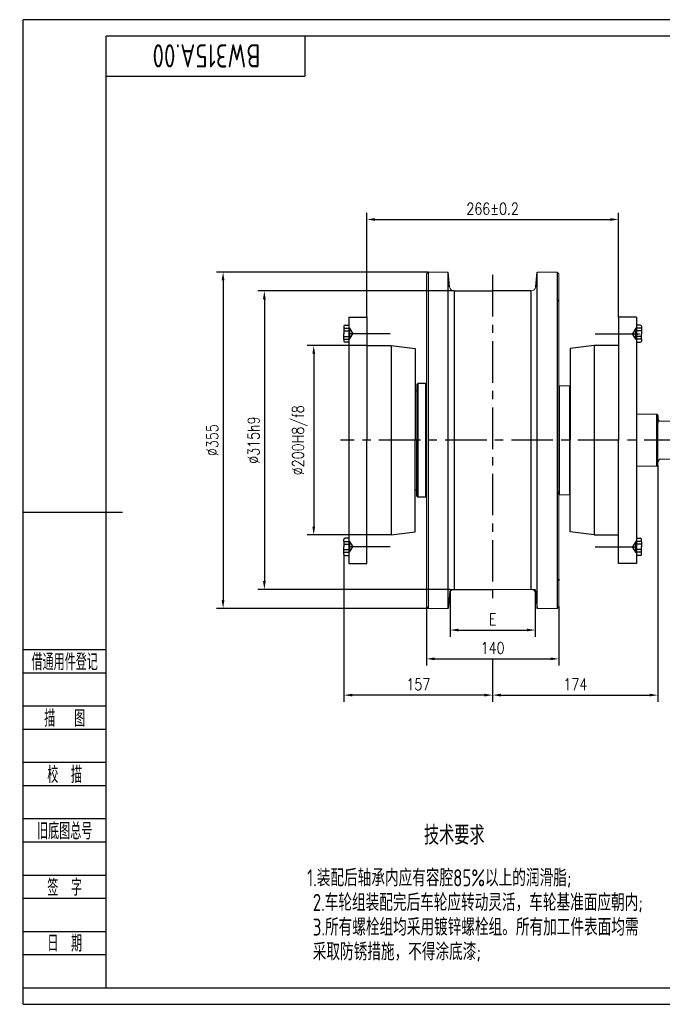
# Model space of a CAD drawing. Header units: millimetres. Extents: x -91 to 1382, y -18 to 1022.
# Tile 1 of 9: x -91 to 588, y -18 to 1022. Entities that reach past the tile are written whole.
import ezdxf
from ezdxf.enums import TextEntityAlignment as Align

# ---------------------------------------------------------------- set-up
doc = ezdxf.new("R2010")
doc.units = ezdxf.units.MM
doc.header["$LTSCALE"] = 35
for name, pattern in [('CENTER', [2, 1.25, -0.25, 0.25, -0.25]), ('DASHED', [0.75, 0.5, -0.25]), ('PHANTOM', [2.5, 1.25, -0.25, 0.25, -0.25, 0.25, -0.25])]:
    doc.linetypes.add(name, pattern=pattern)
for name, color, linetype in [('1轮廓实线层', 7, 'Continuous'), ('2细线层', 4, 'Continuous'), ('3中心线层', 1, 'CENTER'), ('4虚线层', 6, 'DASHED'), ('6文字层', 3, 'Continuous'), ('7标注层', 4, 'Continuous'), ('9双点划线层', 6, 'PHANTOM'), ('图框层', 7, 'Continuous')]:
    doc.layers.add(name, color=color, linetype=linetype)
doc.styles.add('PC_TEXTSTYLE', font='isocp.shx', dxfattribs={"width": 0.8, "bigfont": 'hzfs.shx'})
doc.styles.add('TH_GBDIM', font='romans.shx', dxfattribs={"width": 0.8, "bigfont": 'gbcbig.shx'})
doc.dimstyles.new('TH_GBDIM', dxfattribs={"dimscale": 3.5, "dimtxt": 3.5, "dimasz": 2.5, "dimexe": 2, "dimexo": 0, "dimgap": 1.5, "dimtad": 1, "dimdec": 0, "dimzin": 12, "dimdsep": 46, "dimtxsty": 'TH_GBDIM', "dimcen": 2.5, "dimclrd": 130, "dimclre": 130, "dimclrt": 3, "dimadec": 0, "dimazin": 0, "dimtfac": 0.714286, "dimtdec": 0, "dimtmove": 0, "dimatfit": 3, "dimfxl": 1, "dimtzin": 0, "dimlwd": -1, "dimlwe": -1, "dimarcsym": 0})

# ---------------------------------------------------------------- blocks, each defined once
blk = doc.blocks.new('*D5')
at = {"layer": '1轮廓实线层', "color": 130}
for p, q in [((363.3, 420.5), (363.3, 370.6)), ((453.3, 420.5), (453.3, 370.6)), ((372.1, 377.6), (444.5, 377.6))]:
    blk.add_line(p, q, dxfattribs=at)
for points in [[(372.1, 379.1), (372.1, 376.2), (363.3, 377.6)], [(444.5, 379.1), (444.5, 376.2), (453.3, 377.6)]]:
    blk.add_solid(points, dxfattribs=at)
at = {"layer": 'Defpoints', "color": 0}
for p in [(363.3, 420.5), (453.3, 420.5), (453.3, 377.6)]:
    blk.add_point(p, dxfattribs=at)
at = {"layer": '1轮廓实线层', "color": 3, "insert": (408.3, 389), "char_height": 12.25, "attachment_point": 5, "style": 'TH_GBDIM'}
blk.add_mtext('{E}{}{}', dxfattribs=at)
blk = doc.blocks.new('*D6')
at = {"layer": '1轮廓实线层', "color": 130}
for p, q in [((338.3, 402.5), (338.3, 340.2)), ((478.3, 402.5), (478.3, 340.2)), ((347.1, 347.2), (469.6, 347.2))]:
    blk.add_line(p, q, dxfattribs=at)
for points in [[(347.1, 348.7), (347.1, 345.8), (338.3, 347.2)], [(469.6, 348.7), (469.6, 345.8), (478.3, 347.2)]]:
    blk.add_solid(points, dxfattribs=at)
at = {"layer": 'Defpoints', "color": 0}
for p in [(338.3, 402.5), (478.3, 402.5), (478.3, 347.2)]:
    blk.add_point(p, dxfattribs=at)
at = {"layer": '1轮廓实线层', "color": 3, "insert": (408.3, 358.6), "char_height": 12.25, "attachment_point": 5, "style": 'TH_GBDIM'}
blk.add_mtext('140', dxfattribs=at)
blk = doc.blocks.new('*D7')
at = {"layer": '1轮廓实线层', "color": 130}
for p, q in [((582.8, 551.5), (582.8, 301.9)), ((408.3, 347.2), (408.3, 301.9)), ((417.1, 308.9), (574.1, 308.9))]:
    blk.add_line(p, q, dxfattribs=at)
for points in [[(417.1, 310.4), (417.1, 307.5), (408.3, 308.9)], [(574.1, 310.4), (574.1, 307.5), (582.8, 308.9)]]:
    blk.add_solid(points, dxfattribs=at)
at = {"layer": 'Defpoints', "color": 0}
for p in [(582.8, 551.5), (408.3, 347.2), (582.8, 308.9)]:
    blk.add_point(p, dxfattribs=at)
at = {"layer": '1轮廓实线层', "color": 3, "insert": (495.6, 320.3), "char_height": 12.25, "attachment_point": 5, "style": 'TH_GBDIM'}
blk.add_mtext('174', dxfattribs=at)
blk = doc.blocks.new('*D8')
at = {"layer": '1轮廓实线层', "color": 130}
for p, q in [((251.2, 457.7), (251.2, 301.9)), ((408.3, 347.2), (408.3, 301.9)), ((399.6, 308.9), (260, 308.9))]:
    blk.add_line(p, q, dxfattribs=at)
for points in [[(260, 310.4), (260, 307.5), (251.2, 308.9)], [(399.6, 310.4), (399.6, 307.5), (408.3, 308.9)]]:
    blk.add_solid(points, dxfattribs=at)
at = {"layer": 'Defpoints', "color": 0}
for p in [(251.2, 457.7), (408.3, 347.2), (251.2, 308.9)]:
    blk.add_point(p, dxfattribs=at)
at = {"layer": '1轮廓实线层', "color": 3, "insert": (329.8, 320.3), "char_height": 12.25, "attachment_point": 5, "style": 'TH_GBDIM'}
blk.add_mtext('157', dxfattribs=at)
blk = doc.blocks.new('*D11')
at = {"layer": '1轮廓实线层', "color": 130}
for p, q in [((275.3, 678), (212.3, 678)), ((219.3, 669.3), (219.3, 486.8)), ((275.3, 478), (212.3, 478))]:
    blk.add_line(p, q, dxfattribs=at)
for points in [[(217.9, 669.3), (220.8, 669.3), (219.3, 678)], [(217.9, 486.8), (220.8, 486.8), (219.3, 478)]]:
    blk.add_solid(points, dxfattribs=at)
at = {"layer": 'Defpoints', "color": 0}
for p in [(275.3, 678), (219.3, 478), (275.3, 478)]:
    blk.add_point(p, dxfattribs=at)
at = {"layer": '1轮廓实线层', "color": 3, "insert": (204.7, 578), "char_height": 12.25, "attachment_point": 5, "rotation": 90, "style": 'TH_GBDIM'}
blk.add_mtext('{%%c200}{}{H8/f8}', dxfattribs=at)
blk = doc.blocks.new('*D12')
at = {"layer": '1轮廓实线层', "color": 130}
for p, q in [((367.8, 735.6), (160.2, 735.6)), ((167.2, 726.9), (167.2, 429.3)), ((363.3, 420.5), (160.2, 420.5))]:
    blk.add_line(p, q, dxfattribs=at)
for points in [[(165.7, 726.9), (168.6, 726.9), (167.2, 735.6)], [(165.7, 429.3), (168.6, 429.3), (167.2, 420.5)]]:
    blk.add_solid(points, dxfattribs=at)
at = {"layer": 'Defpoints', "color": 0}
for p in [(367.8, 735.6), (167.2, 420.5), (363.3, 420.5)]:
    blk.add_point(p, dxfattribs=at)
at = {"layer": '1轮廓实线层', "color": 3, "insert": (155.8, 578.1), "char_height": 12.25, "attachment_point": 5, "rotation": 90, "style": 'TH_GBDIM'}
blk.add_mtext('{%%c315}{}{h9}', dxfattribs=at)
blk = doc.blocks.new('*D13')
at = {"layer": '1轮廓实线层', "color": 130}
for p, q in [((340.3, 755.6), (116.6, 755.6)), ((123.6, 746.9), (123.6, 409.3)), ((340.3, 400.5), (116.6, 400.5))]:
    blk.add_line(p, q, dxfattribs=at)
for points in [[(122.1, 746.9), (125, 746.9), (123.6, 755.6)], [(122.1, 409.3), (125, 409.3), (123.6, 400.5)]]:
    blk.add_solid(points, dxfattribs=at)
at = {"layer": 'Defpoints', "color": 0}
for p in [(340.3, 755.6), (123.6, 400.5), (340.3, 400.5)]:
    blk.add_point(p, dxfattribs=at)
at = {"layer": '1轮廓实线层', "color": 3, "insert": (112.2, 578.1), "char_height": 12.25, "attachment_point": 5, "rotation": 90, "style": 'TH_GBDIM'}
blk.add_mtext('{%%c355}{}{}', dxfattribs=at)
blk = doc.blocks.new('*D14')
at = {"layer": '1轮廓实线层', "color": 130}
for p, q in [((275.3, 708), (275.3, 818.1)), ((284.1, 811.1), (532.6, 811.1)), ((541.3, 708), (541.3, 818.1))]:
    blk.add_line(p, q, dxfattribs=at)
for points in [[(284.1, 812.5), (284.1, 809.6), (275.3, 811.1)], [(532.6, 812.5), (532.6, 809.6), (541.3, 811.1)]]:
    blk.add_solid(points, dxfattribs=at)
at = {"layer": 'Defpoints', "color": 0}
for p in [(541.3, 811.1), (275.3, 708), (541.3, 708)]:
    blk.add_point(p, dxfattribs=at)
at = {"layer": '1轮廓实线层', "color": 3, "insert": (408.3, 822.4), "char_height": 12.25, "attachment_point": 5, "style": 'TH_GBDIM'}
blk.add_mtext('{266}{}{%%p0.2}', dxfattribs=at)
blk = doc.blocks.new('PC_FJL_BLOCK')
at = {"layer": '2细线层'}
for p, q in [((-25, 102), (0, 102)), ((-25, 95), (0, 95)), ((-25, 85), (0, 85)), ((-25, 78), (0, 78)), ((-25, 68), (0, 68)), ((-25, 61), (0, 61)), ((-25, 51), (0, 51)), ((-25, 44), (0, 44)), ((-25, 34), (0, 34)), ((-25, 27), (0, 27)), ((-25, 17), (0, 17)), ((-25, 10), (0, 10)), ((-25, 0), (0, 0))]:
    blk.add_line(p, q, dxfattribs=at)
at = {"layer": '6文字层', "color": 3, "style": 'PC_TEXTSTYLE'}
for s, width, p in [('借通用件登记', 0.667, (-12.5, 98.5)), ('描   图', 0.6667, (-12.5, 81.5)), ('校  描', 0.667, (-12.5, 64.5)), ('旧底图总号', 0.667, (-12.5, 47.5)), ('签  字', 0.667, (-12.5, 30.5)), ('日  期', 0.667, (-12.49, 13.6))]:
    blk.add_text(s, height=5, dxfattribs=dict(at, width=width)).set_placement(p, align=Align.MIDDLE)
at = {"layer": '6文字层', "style": 'PC_TEXTSTYLE'}
for tag, width, p, p2 in [('借通用件登记', 0.671328, (-23.44, 86.36), (-1.25, 86.36)), ('描图', 2.120922, (-23.44, 69.36), (-1.25, 69.36)), ('校图', 2.149976, (-23.75, 52.06), (-1.25, 52.06)), ('旧底图总号', 0.761452, (-22.84, 35.67), (-1.86, 35.67)), ('签字', 2.026939, (-23.14, 18.37), (-1.56, 18.37)), ('日期', 1.89999, (-22.84, 1.37), (-2.17, 1.37))]:
    blk.add_attdef(tag, text='', height=5, dxfattribs=dict(at, width=width)).set_placement(p, p2, align=Align.FIT)
blk = doc.blocks.new('PC_TYDH_BLOCK')
at = {"layer": '2细线层', "linetype": 'Continuous'}
for p in [(60, 0), (0, -12)]:
    blk.add_line(p, (60, -12), dxfattribs=at)
at = {"layer": '6文字层', "style": 'PC_TEXTSTYLE', "width": 1.815486}
blk.add_attdef('图样代号', text='', height=7, rotation=180, dxfattribs=at).set_placement((58.24, -2.4), (2.35, -2.4), align=Align.FIT)

msp = doc.modelspace()

# ---------------------------------------------------------------- linework, layer by layer
at = {"color": 7, "linetype": 'Continuous', "lineweight": 15}
for p, q in [((340.3, 755.6), (338.3, 753.6)), ((338.3, 753.6), (338.3, 578)), ((361.2, 755.6), (340.3, 755.6)), ((455.5, 755.6), (476.3, 755.6)), ((478.3, 753.6), (476.3, 755.6)), ((478.3, 753.6), (478.3, 724.9)), ((478.3, 578), (478.3, 724.9)), ((478.8, 635.5), (478.3, 635)), ((478.3, 635), (478.3, 635)), ((478.8, 635.5), (489.8, 635.5)), ((490.3, 635), (489.8, 635.5)), ((560.8, 605.5), (581.8, 605.5)), ((737.8, 598), (585.8, 598)), ((338.3, 402.5), (338.3, 578)), ((478.3, 578), (478.3, 431.1)), ((585.8, 558), (737.8, 558)), ((560.8, 550.5), (581.8, 550.5)), ((478.8, 520.5), (478.3, 521)), ((478.3, 521), (478.3, 521)), ((478.8, 520.5), (489.8, 520.5)), ((490.3, 521), (489.8, 520.5)), ((478.3, 429.8), (478.3, 402.5)), ((453.3, 420.5), (408.3, 420.5)), ((340.3, 400.5), (338.3, 402.5)), ((361.2, 400.5), (340.3, 400.5)), ((476.3, 400.5), (455.4, 400.5)), ((478.3, 402.5), (476.3, 400.5))]:
    msp.add_line(p, q, dxfattribs=at)
for p, q in [((340.3, 755.6), (338.3, 753.6)), ((367.8, 735.6), (408.3, 735.6)), ((448.8, 735.6), (408.3, 735.6)), ((256.3, 708), (275.3, 708)), ((275.3, 708), (275.3, 578)), ((560.3, 708), (541.3, 708)), ((301.1, 678), (326.3, 674.8)), ((515.6, 678), (490.3, 674.8)), ((326.3, 674.8), (326.3, 578)), ((490.3, 674.8), (490.3, 578)), ((328.3, 637), (329.3, 638)), ((328.3, 637), (328.3, 578)), ((337.3, 638), (329.3, 638)), ((338.3, 637), (337.3, 638)), ((326.3, 630.5), (328.3, 630.5)), ((581.8, 550.5), (581.8, 605.5)), ((275.3, 448), (275.3, 578)), ((326.3, 481.3), (326.3, 578)), ((328.3, 519), (328.3, 578)), ((490.3, 481.3), (490.3, 578)), ((541.3, 448), (541.3, 578)), ((326.3, 525.5), (328.3, 525.5)), ((328.3, 519), (329.3, 518)), ((337.3, 518), (329.3, 518)), ((338.3, 519), (337.3, 518)), ((301.1, 478), (326.3, 481.3)), ((515.6, 478), (490.3, 481.3)), ((256.3, 448), (275.3, 448)), ((560.3, 448), (541.3, 448)), ((363.3, 420.5), (408.3, 420.5))]:
    msp.add_line(p, q)
for centre, radius, start, end in [((367.8, 740.6), 5, 186, 270), ((448.8, 740.6), 5, 270, 354), ((585.8, 601), 3, 180, 270), ((367.8, 415.5), 5, 90, 174), ((448.8, 415.5), 5, 6, 90)]:
    msp.add_arc(centre, radius, start, end, dxfattribs=at)
at = {"layer": '1轮廓实线层'}
for p, q in [((340.3, 755.6), (340.3, 400.5)), ((362.8, 740.1), (361.2, 755.6)), ((361.2, 400.5), (361.2, 755.6)), ((453.8, 740.1), (455.5, 755.6)), ((455.4, 400.5), (455.5, 755.6)), ((476.3, 755.6), (476.3, 400.5)), ((367.8, 735.6), (367.8, 420.5)), ((448.8, 735.6), (448.8, 420.5)), ((256.3, 708), (256.3, 578)), ((541.3, 708), (541.3, 578)), ((560.3, 708), (560.3, 578)), ((251.2, 698.3), (251.2, 690.5)), ((252.4, 699.5), (256.3, 699.5)), ((564.2, 699.5), (560.3, 699.5)), ((565.4, 698.3), (565.4, 690.5)), ((251.2, 684.8), (251.2, 690.5)), ((565.4, 684.8), (565.4, 690.5)), ((251.2, 684.8), (251.2, 682.7)), ((256.3, 681.5), (252.4, 681.5)), ((275.3, 678), (301.1, 678)), ((301.1, 678), (301.1, 478)), ((541.3, 678), (515.6, 678)), ((515.6, 678), (515.6, 478)), ((560.3, 681.5), (564.2, 681.5)), ((565.4, 684.8), (565.4, 682.7)), ((329.3, 638), (329.3, 518)), ((337.3, 638), (337.3, 518)), ((478.8, 520.5), (478.8, 635.5)), ((489.8, 520.5), (489.8, 635.5)), ((581.8, 605.5), (582.8, 604.5)), ((582.8, 604.5), (582.8, 596)), ((582.8, 555), (582.8, 598.5)), ((256.3, 578), (256.3, 448)), ((560.3, 578), (560.3, 448)), ((581.8, 550.5), (582.8, 551.5)), ((582.8, 551.5), (582.8, 557.5)), ((478.3, 521), (478.3, 524)), ((-87.5, 502.2), (17.5, 502.2)), ((251.2, 471.2), (251.2, 473.3)), ((251.2, 471.2), (251.2, 465.5)), ((256.3, 474.5), (252.4, 474.5)), ((301.1, 478), (275.3, 478)), ((515.6, 478), (541.3, 478)), ((560.3, 474.5), (564.2, 474.5)), ((565.4, 471.2), (565.4, 473.3)), ((565.4, 471.2), (565.4, 465.5)), ((251.2, 457.7), (251.2, 465.5)), ((565.4, 457.7), (565.4, 465.5)), ((252.4, 456.5), (256.3, 456.5)), ((564.2, 456.5), (560.3, 456.5)), ((363.3, 420.5), (361.2, 400.5)), ((453.3, 420.5), (455.4, 400.5))]:
    msp.add_line(p, q, dxfattribs=at)
for centre, radius, start, end in [((252.4, 698.3), 1.2, 90, 180), ((564.2, 698.3), 1.2, 360, 90), ((252.4, 682.7), 1.2, 180, 270), ((564.2, 682.7), 1.2, 270, 360), ((585.8, 555), 3, 90, 180), ((252.4, 473.3), 1.2, 90, 180), ((564.2, 473.3), 1.2, 0, 90), ((252.4, 457.7), 1.2, 180, 270), ((564.2, 457.7), 1.2, 270, 0)]:
    msp.add_arc(centre, radius, start, end, dxfattribs=at)
at = {"layer": '2细线层'}
for p, q in [((-87.5, -17.5), (-87.5, 1022)), ((1382.5, 1022), (-87.5, 1022)), ((-87.5, -17.5), (1382.5, -17.5))]:
    msp.add_line(p, q, dxfattribs=at)
at = {"layer": '3中心线层'}
for p, q in [((408.3, 752.5), (408.3, 407.9)), ((300.2, 690.5), (251.1, 690.5)), ((516.5, 690.5), (565.5, 690.5)), ((537.1, 690.5), (563.5, 690.5)), ((752, 578), (247.5, 578)), ((300.2, 465.5), (251.1, 465.5)), ((516.5, 465.5), (565.5, 465.5))]:
    msp.add_line(p, q, dxfattribs=at)
at = {"layer": '4虚线层'}
for p, q in [((251.2, 696.2), (257.2, 696.2)), ((251.2, 693.4), (257.2, 693.4)), ((251.2, 687.7), (257.2, 687.7)), ((257.2, 696.2), (260.5, 690.5)), ((257.2, 684.8), (260.5, 690.5)), ((559.4, 696.2), (556.1, 690.5)), ((559.4, 684.8), (556.1, 690.5)), ((565.4, 696.2), (559.4, 696.2)), ((565.4, 693.4), (559.4, 693.4)), ((565.4, 687.7), (559.4, 687.7)), ((251.2, 684.8), (257.2, 684.8)), ((565.4, 684.8), (559.4, 684.8)), ((251.2, 471.2), (257.2, 471.2)), ((251.2, 468.4), (257.2, 468.4)), ((257.2, 471.2), (260.5, 465.5)), ((559.4, 471.2), (556.1, 465.5)), ((565.4, 471.2), (559.4, 471.2)), ((565.4, 468.4), (559.4, 468.4)), ((251.2, 462.7), (257.2, 462.7)), ((251.2, 459.8), (257.2, 459.8)), ((257.2, 459.8), (260.5, 465.5)), ((559.4, 459.8), (556.1, 465.5)), ((565.4, 462.7), (559.4, 462.7)), ((565.4, 459.8), (559.4, 459.8))]:
    msp.add_line(p, q, dxfattribs=at)
for centre, radius, start, end in [((254.7, 694.8), 2.86, 330, 30), ((248.2, 690.5), 9.43, 342.3603, 17.6397), ((254.7, 686.2), 2.86, 330, 30), ((561.9, 694.8), 2.86, 150, 210), ((568.4, 690.5), 9.43, 162.3603, 197.6397), ((561.9, 686.2), 2.86, 150, 210), ((254.7, 469.8), 2.86, 330, 30), ((248.2, 465.5), 9.43, 342.3603, 17.6397), ((561.9, 469.8), 2.86, 150, 210), ((568.4, 465.5), 9.43, 162.3603, 197.6397), ((254.7, 461.2), 2.86, 330, 30), ((561.9, 461.2), 2.86, 150, 210)]:
    msp.add_arc(centre, radius, start, end, dxfattribs=at)
at = {"layer": '7标注层'}
msp.add_point((0, 0), dxfattribs=at)
at = {"layer": '9双点划线层'}
for p, q in [((478.3, 726.4), (476.8, 725.7)), ((476.8, 725.7), (478.3, 724.9)), ((478.3, 431.3), (476.8, 430.4)), ((476.8, 430.4), (478.3, 429.8)), ((478.3, 431.3), (478.3, 429.8)), ((478.3, 429.8), (478.3, 431.3))]:
    msp.add_line(p, q, dxfattribs=at)
at = {"layer": '图框层'}
for p, q in [((0, 0), (0, 1004.5)), ((1365, 1004.5), (0, 1004.5)), ((0, 0), (1365, 0))]:
    msp.add_line(p, q, dxfattribs=at)

# ---------------------------------------------------------------- block references
ref = msp.add_blockref('PC_TYDH_BLOCK', (0, 1004.5), dxfattribs=dict(at, xscale=3.5, yscale=3.5, zscale=3.5))
ref.add_attrib('图样代号', 'BW315A.00', dxfattribs={"layer": '6文字层', "height": 24.5, "rotation": 180, "style": 'PC_TEXTSTYLE', "width": 0.8}).set_placement((106, 996.1), align=Align.CENTER)
at = {"layer": '图框层', "xscale": 3.5, "yscale": 3.5, "zscale": 3.5}
msp.add_blockref('PC_FJL_BLOCK', (0, 0), dxfattribs=at)

# ---------------------------------------------------------------- texts
at = {"layer": '6文字层', "style": 'PC_TEXTSTYLE', "width": 0.8}
msp.add_text('技术要求', height=20, dxfattribs=at).set_placement((367.8, 171), align=Align.TOP_CENTER)
for s, p in [('1.装配后轴承内应有容腔85%以上的润滑脂;', (212.3, 125)), ('2.车轮组装配完后车轮应转动灵活，车轮基准面应朝内;', (218.3, 99)), ('3.所有螺栓组均采用镀锌螺栓组。所有加工件表面均需', (218.3, 73)), ('采取防锈措施，不得涂底漆;', (218.3, 47))]:
    msp.add_text(s, height=18, dxfattribs=at).set_placement(p, align=Align.TOP_LEFT)

# ---------------------------------------------------------------- dimensions: what is measured, and where the dimension line sits
at = {"layer": '1轮廓实线层'}
for base, p1, p2, text, picture, middle in [((541.3, 811.1), (275.3, 708), (541.3, 708), '{<>}{}{%%p0.2}', '*D14', (408.3, 822.4)), ((453.3, 377.6), (363.3, 420.5), (453.3, 420.5), '{E}{}{}', '*D5', (408.3, 389))]:
    dim = msp.add_linear_dim(base=base, p1=p1, p2=p2, text=text, dimstyle='TH_GBDIM', override={"dimgap": 1.5, "dimtad": 1, "dimjust": 0, "dimdec": 0, "dimlfac": 1, "dimse1": 0, "dimse2": 0, "dimsd1": 0, "dimsd2": 0}, dxfattribs=at)
    dim.commit()
    dim.dimension.update_dxf_attribs({"geometry": picture, "text_midpoint": middle})
for base, p1, p2, text, picture, middle in [((123.6, 400.5), (340.3, 755.6), (340.3, 400.5), '{%%c<>}{}{}', '*D13', (112.2, 578.1)), ((167.2, 420.5), (367.8, 735.6), (363.3, 420.5), '{%%c<>}{}{h9}', '*D12', (155.8, 578.1)), ((219.3, 478), (275.3, 678), (275.3, 478), '{%%c<>}{}{H8/f8}', '*D11', (204.7, 578))]:
    dim = msp.add_linear_dim(base=base, p1=p1, p2=p2, angle=90, text=text, dimstyle='TH_GBDIM', override={"dimgap": 1.5, "dimtad": 1, "dimjust": 0, "dimdec": 0, "dimlfac": 1, "dimse1": 0, "dimse2": 0, "dimsd1": 0, "dimsd2": 0}, dxfattribs=at)
    dim.commit()
    dim.dimension.update_dxf_attribs({"geometry": picture, "text_midpoint": middle})
for base, p1, p2, picture, middle in [((582.813942, 308.920188), (408.313944, 347.249116), (582.813942, 551.512876), '*D7', (495.563943, 320.295188)), ((251.2, 308.9), (408.3, 347.2), (251.2, 457.7), '*D8', (329.8, 320.3)), ((478.3, 347.2), (338.3, 402.5), (478.3, 402.5), '*D6', (408.3, 358.6))]:
    dim = msp.add_linear_dim(base=base, p1=p1, p2=p2, dimstyle='TH_GBDIM', dxfattribs=at)
    dim.commit()
    dim.dimension.update_dxf_attribs({"geometry": picture, "text_midpoint": middle})

doc.saveas('drawing.dxf')
